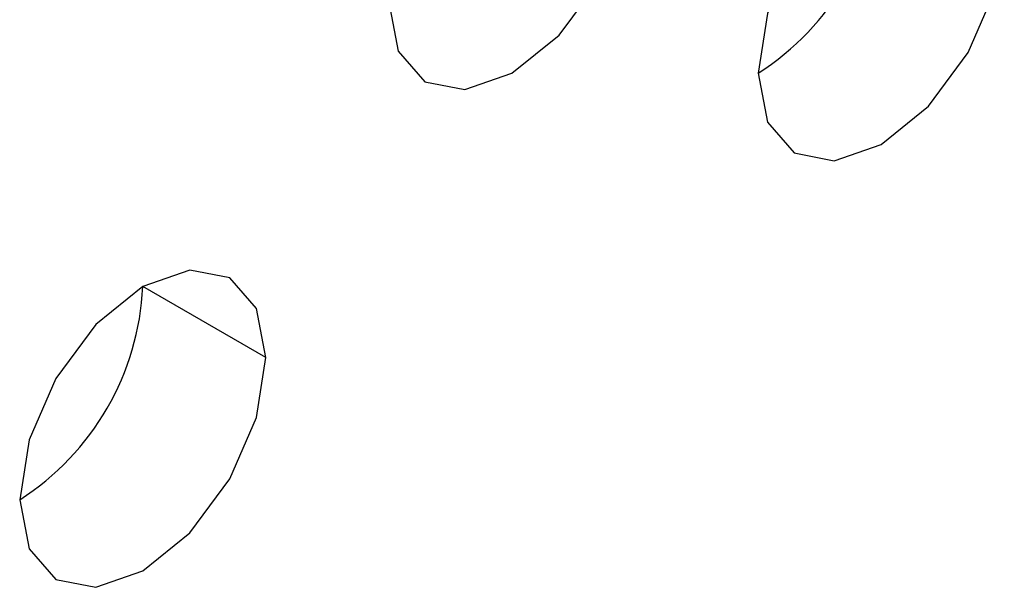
# Model space of a CAD drawing. Header units: millimetres. Extents: x 0 to 1118, y 0 to 864.
# Tile 205 of 254: x 950.905 to 951.848, y 711.411 to 711.954. Entities that reach past the tile are written whole.
import ezdxf

# ---------------------------------------------------------------- set-up
doc = ezdxf.new("R2010")
doc.units = ezdxf.units.MM

msp = doc.modelspace()

# ---------------------------------------------------------------- linework, layer by layer
at = {"color": 7, "linetype": 'Continuous', "lineweight": 25}
msp.add_line((951.14114, 711.63041), (951.02329, 711.69845), dxfattribs=at)
at = {"color": 7, "linetype": 'Continuous', "lineweight": 25, "flags": 128}
for points in [[(951.84825, 712.03862), (951.83928, 712.08552), (951.81373, 712.11492), (951.7755, 712.12235), (951.7304, 712.10668), (951.6853, 712.07028), (951.64706, 712.01871), (951.62152, 711.95981), (951.61255, 711.90255)], [(951.25899, 711.97063), (951.26796, 711.92373), (951.29351, 711.89433), (951.33174, 711.8869), (951.37684, 711.90257), (951.42194, 711.93897), (951.46018, 711.99054), (951.48572, 712.04944), (951.49469, 712.1067)], [(951.61255, 711.90255), (951.62152, 711.85565), (951.64706, 711.82625), (951.6853, 711.81882), (951.7304, 711.83449), (951.7755, 711.87089), (951.81373, 711.92246), (951.83928, 711.98136), (951.84825, 712.03862)], [(951.14114, 711.63041), (951.13217, 711.67732), (951.10662, 711.70672), (951.06839, 711.71415), (951.02329, 711.69847), (950.97819, 711.66208), (950.93996, 711.6105), (950.91441, 711.55161), (950.90544, 711.49435)], [(950.90544, 711.49435), (950.91441, 711.44745), (950.93996, 711.41804), (950.97819, 711.41061), (951.02329, 711.42629), (951.06839, 711.46269), (951.10662, 711.51426), (951.13217, 711.57316), (951.14114, 711.63041)]]:
    msp.add_lwpolyline(points, dxfattribs=at)
at = {"color": 7, "linetype": 'Continuous', "lineweight": 25}
for centre in [(951.47453, 712.1183), (950.76742, 711.71009)]:
    msp.add_arc(centre, 0.25613, 302.60548, 357.39452, dxfattribs=at)

doc.saveas('drawing.dxf')
